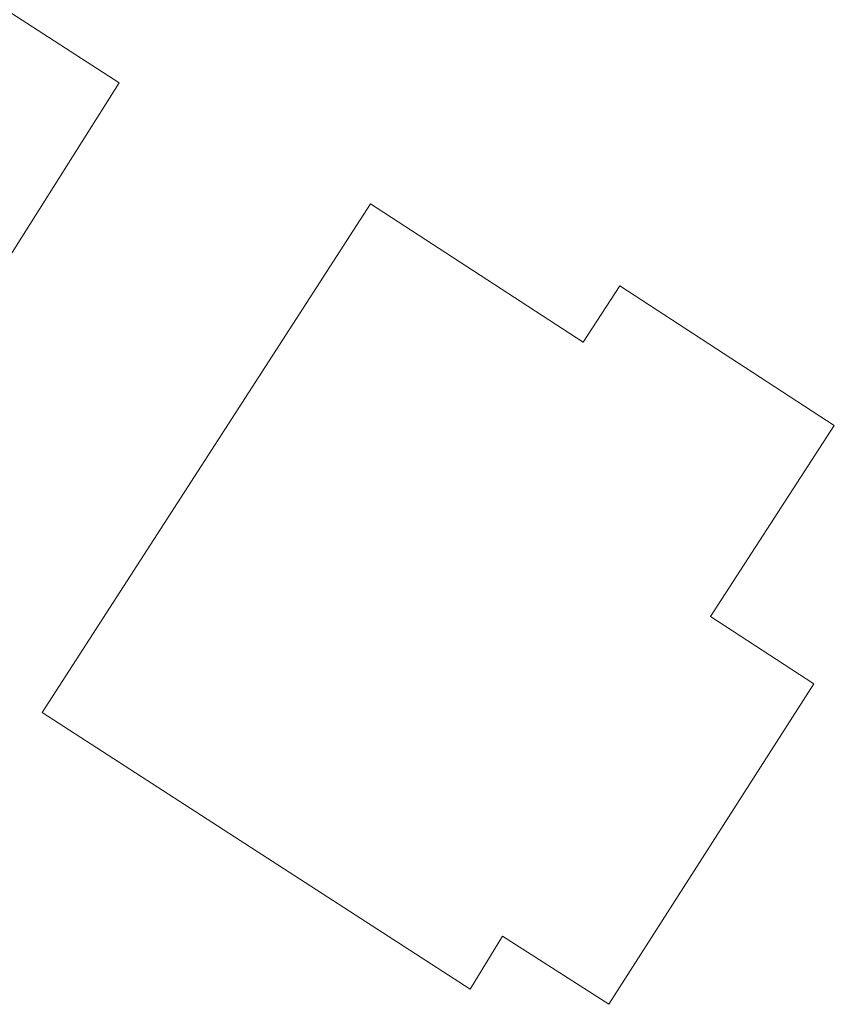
# Model space of a CAD drawing. Header units: metres. Extents: x 187916 to 189411, y 333285 to 334910.
# Tile 106 of 256: x 188210 to 188228, y 334560 to 334581. Entities that reach past the tile are written whole.
import ezdxf

# ---------------------------------------------------------------- set-up
doc = ezdxf.new("R2010")
doc.units = ezdxf.units.M
doc.layers.add('B-WE-OG-BEBOUWING-GV', color=253, linetype='Continuous', lineweight=15)
doc.layers.add('B-WE-OG-TERREIN_ERF-GV', color=253, linetype='Continuous', lineweight=15)

# ---------------------------------------------------------------- blocks, each defined once
blk = doc.blocks.new('DTM')
at = {"layer": 'B-WE-OG-BEBOUWING-GV', "ltscale": 0.2, "flags": 128}
for points in [[(188199.278, 334573.43), (188199.851, 334573.058), (188200.062, 334572.186), (188201.496, 334571.26), (188202.393, 334571.435), (188205.702, 334569.346), (188212.409, 334579.971), (188209.658, 334581.744), (188210.627, 334583.243), (188207.379, 334585.335), (188208.484, 334587.04), (188208.26, 334587.184), (188199.416, 334573.422), (188199.315, 334573.487)], [(188220.167, 334559.951), (188220.883, 334561.118), (188223.231, 334559.615), (188227.763, 334566.694), (188225.476, 334568.181), (188228.215, 334572.401), (188223.474, 334575.482), (188222.667, 334574.239), (188217.966, 334577.294), (188210.71, 334566.061)]]:
    blk.add_lwpolyline(points, close=True, dxfattribs=at)
at = {"layer": 'B-WE-OG-TERREIN_ERF-GV', "ltscale": 0.2, "flags": 128}
blk.add_lwpolyline([(188209.658, 334581.744), (188212.409, 334579.971), (188205.702, 334569.346), (188202.393, 334571.435), (188201.496, 334571.26), (188200.062, 334572.186), (188199.851, 334573.058), (188199.278, 334573.43), (188196.377, 334575.311), (188195.465, 334575.152), (188194.04, 334576.105), (188193.838, 334576.979), (188193.304, 334577.327), (188192.791, 334577.662), (188191.879, 334577.503), (188190.454, 334578.456), (188190.252, 334579.33), (188186.969, 334581.493)], dxfattribs=at)
blk.add_lwpolyline([(188223.231, 334559.615), (188220.883, 334561.118), (188220.167, 334559.951), (188210.71, 334566.061), (188217.966, 334577.294), (188222.667, 334574.239), (188223.474, 334575.482), (188228.215, 334572.401), (188225.476, 334568.181), (188227.763, 334566.694)], close=True, dxfattribs=at)

msp = doc.modelspace()

# ---------------------------------------------------------------- block references
msp.add_blockref('DTM', (0, 0))

doc.saveas('drawing.dxf')
